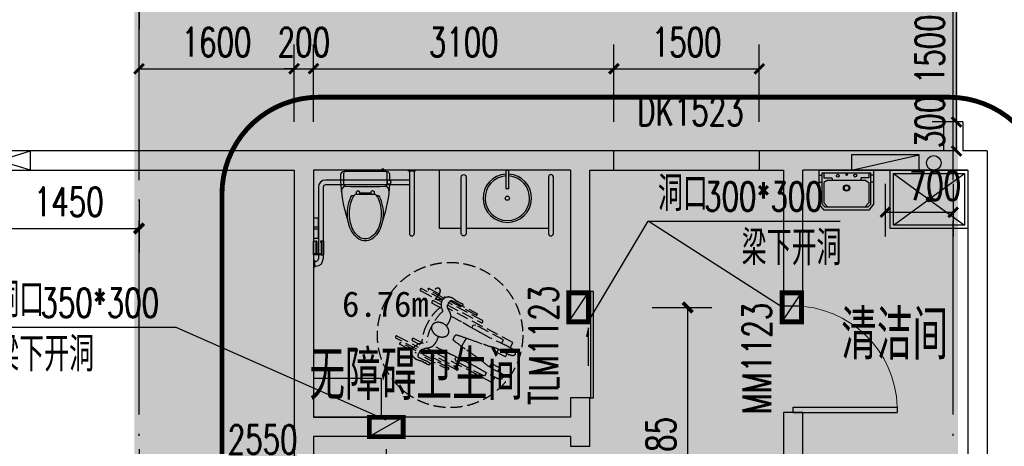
# Model space of a CAD drawing. Extents: x 797781 to 1255204, y 21234 to 1024248.
# Tile 149 of 256: x 928877 to 939036, y 197829 to 202235. Entities that reach past the tile are written whole.
import ezdxf

# ---------------------------------------------------------------- set-up
doc = ezdxf.new("R2010")
doc.units = 0
doc.header["$LTSCALE"] = 1000
doc.header["$MEASUREMENT"] = 0
for name, pattern in [('230303生产综合楼-平面图_t8$0$DOTE', [2.42, 2, -0.2, 0.02, -0.2]), ('230303生产综合楼-平面图_t8$0$HA-TOIL$0$DASH', [0.35, 0.25, -0.1]), ('230303生产综合楼-平面图_t8$0$建筑底图$0$DASH', [0.35, 0.25, -0.1])]:
    doc.linetypes.add(name, pattern=pattern)
for name, color, linetype in [('00泄压阀', 2, 'Continuous'), ('230303生产综合楼-平面图_t8$0$DIM_LEAD', 3, 'Continuous'), ('230303生产综合楼-平面图_t8$0$DOTE', 1, '230303生产综合楼-平面图_t8$0$DOTE'), ('230303生产综合楼-平面图_t8$0$FF-厨卫具-JYZS', 44, 'Continuous'), ('230303生产综合楼-平面图_t8$0$PUB_DIM', 3, 'Continuous'), ('230303生产综合楼-平面图_t8$0$PUB_TEXT', 7, 'Continuous'), ('230303生产综合楼-平面图_t8$0$WALL', 40, 'Continuous'), ('230303生产综合楼-平面图_t8$0$WINDOW', 4, 'Continuous'), ('230303生产综合楼-平面图_t8$0$WINDOW_TEXT', 7, 'Continuous'), ('230303生产综合楼-平面图_t8$0$条件', 7, 'Continuous'), ('230303生产综合楼-平面图_t8$0$通风', 7, 'Continuous'), ('A泄压阀', 2, 'Continuous'), ('DIM_LEAD', 3, 'Continuous'), ('EQUIP_消火栓', 7, 'Continuous'), ('PUB_DIM', 3, 'Continuous'), ('PUB_HATCH', 8, 'Continuous'), ('PUB_TEXT', 7, 'Continuous'), ('SPACE', 7, 'Continuous'), ('VPIPE-消防', 1, 'Continuous')]:
    doc.layers.add(name, color=color, linetype=linetype)
doc.styles.add('230303生产综合楼-平面图_t8$0$_TCH_DIM', font='SIMPLEX', dxfattribs={"bigfont": 'GBCBIG'})
doc.styles.add('230303生产综合楼-平面图_T8$0$_TCH_DIM_T3', font='SIMPLEX', dxfattribs={"width": 0.705882, "bigfont": 'GBCBIG'})
doc.styles.add('230303生产综合楼-平面图_t8$0$_TCH_WINDOW', font='SIMPLEX', dxfattribs={"height": 3.5, "bigfont": 'GBCBIG'})
doc.styles.add('_TCH_DIM_T3', font='SIMPLEX', dxfattribs={"width": 0.705882, "bigfont": 'GBCBIG'})
doc.styles.add('_TCH_SPACE', font='simhei.ttf')
doc.dimstyles.new('230303生产综合楼-平面图_T8$0$_TCH_ARCH&&100', dxfattribs={"dimtxt": 297.5, "dimasz": 100, "dimexe": 250, "dimexo": 300, "dimgap": 126.25, "dimtad": 1, "dimdec": 0, "dimzin": 0, "dimdsep": 46, "dimtxsty": '230303生产综合楼-平面图_T8$0$_TCH_DIM_T3', "dimblk": '230303生产综合楼-平面图_t8$0$_ArchTick', "dimcen": 0.09, "dimclrt": 7, "dimazin": 2, "dimtfac": 1, "dimtdec": 0, "dimtix": 1, "dimtmove": 2, "dimatfit": 3, "dimfxl": 1, "dimtolj": 1, "dimtzin": 0, "dimarcsym": 0})
doc.dimstyles.new('_TCH_ARCH&&100', dxfattribs={"dimtxt": 297.5, "dimasz": 100, "dimexe": 250, "dimexo": 300, "dimgap": 126.25, "dimtad": 1, "dimdec": 0, "dimzin": 0, "dimdsep": 46, "dimtxsty": '_TCH_DIM_T3', "dimblk": 'ARCHTICK', "dimcen": 0.09, "dimclrt": 7, "dimazin": 2, "dimtfac": 1, "dimtdec": 0, "dimtix": 1, "dimtmove": 2, "dimatfit": 3, "dimfxl": 1, "dimtolj": 1, "dimtzin": 0, "dimarcsym": 0})

# ---------------------------------------------------------------- blocks, each defined once
blk = doc.blocks.new('A$C364970EA')
at = {"layer": '00泄压阀', "color": 2}
for p, q in [((-659.5, 0), (0, 200)), ((0, 0), (-659.5, 200))]:
    blk.add_line(p, q, dxfattribs=at)
blk.add_lwpolyline([(-659.5, 0), (0, 0), (0, 200), (-659.5, 200)], close=True, dxfattribs=at)
blk = doc.blocks.new('泄压阀')
at = {"layer": 'A泄压阀', "color": 2, "rotation": 180}
blk.add_blockref('A$C364970EA', (-320, 100), dxfattribs=at)
blk = doc.blocks.new('_ArchTick')
at = {"color": 0, "linetype": 'ByBlock', "const_width": 0.4}
blk.add_lwpolyline([(-0.5, -0.5), (0.5, 0.5)], dxfattribs=at)
blk = doc.blocks.new('*D6559')
at = {"layer": 'Defpoints', "color": 0, "transparency": 16777216}
for p in [(1105864, 202571), (1107314, 202571), (1107314, 201971)]:
    blk.add_point(p, dxfattribs=at)
at = {"layer": 'PUB_DIM', "color": 0, "lineweight": -2, "transparency": 16777216}
for p, q in [((1105864, 202271), (1105864, 201721)), ((1107314, 202271), (1107314, 201721)), ((1105864, 201971), (1107314, 201971))]:
    blk.add_line(p, q, dxfattribs=at)
at = {"layer": 'PUB_DIM', "color": 0, "lineweight": -2, "transparency": 16777216, "xscale": 100, "yscale": 100, "zscale": 100, "rotation": 180}
blk.add_blockref('_ArchTick', (1105864, 201971), dxfattribs=at)
at = {"layer": 'PUB_DIM', "color": 0, "lineweight": -2, "transparency": 16777216, "xscale": 100, "yscale": 100, "zscale": 100}
blk.add_blockref('_ArchTick', (1107314, 201971), dxfattribs=at)
at = {"layer": 'PUB_DIM', "color": 7, "transparency": 16777216, "insert": (1106589, 202246), "char_height": 297.5, "attachment_point": 5, "style": '_TCH_DIM_T3'}
blk.add_mtext('\\A1;1450', dxfattribs=at)
blk = doc.blocks.new('230303生产综合楼-平面图_t8$0$_ArchTick')
at = {"color": 0, "linetype": 'ByBlock', "const_width": 0.3}
blk.add_lwpolyline([(-0.5, -0.5), (0.5, 0.5)], dxfattribs=at)
blk = doc.blocks.new('*D6423')
at = {"layer": '230303生产综合楼-平面图_t8$0$PUB_DIM', "color": 0, "lineweight": -2, "transparency": 16777216}
for p, q in [((591115, 3349), (591115, 2925)), ((593664, 3349), (593664, 2925)), ((591115, 3175), (593664, 3175))]:
    blk.add_line(p, q, dxfattribs=at)
at = {"layer": 'Defpoints', "color": 0, "transparency": 16777216}
for p in [(591115, 3649), (593664, 3649), (593664, 3175)]:
    blk.add_point(p, dxfattribs=at)
at = {"layer": '230303生产综合楼-平面图_t8$0$PUB_DIM', "color": 0, "lineweight": -2, "transparency": 16777216, "xscale": 100, "yscale": 100, "zscale": 100, "rotation": 180}
blk.add_blockref('230303生产综合楼-平面图_t8$0$_ArchTick', (591115, 3175), dxfattribs=at)
at = {"layer": '230303生产综合楼-平面图_t8$0$PUB_DIM', "color": 0, "lineweight": -2, "transparency": 16777216, "xscale": 100, "yscale": 100, "zscale": 100}
blk.add_blockref('230303生产综合楼-平面图_t8$0$_ArchTick', (593664, 3175), dxfattribs=at)
at = {"layer": '230303生产综合楼-平面图_t8$0$PUB_DIM', "color": 7, "transparency": 16777216, "insert": (592390, 3450), "char_height": 297.5, "attachment_point": 5, "style": '230303生产综合楼-平面图_T8$0$_TCH_DIM_T3'}
blk.add_mtext('\\A1;2550', dxfattribs=at)
blk = doc.blocks.new('*D6434')
at = {"layer": 'Defpoints', "color": 0, "transparency": 16777216}
for p in [(596107, 4814), (596775, 4814), (596107, 1830)]:
    blk.add_point(p, dxfattribs=at)
at = {"layer": 'PUB_DIM', "color": 0, "lineweight": -2, "transparency": 16777216}
for p, q in [((596407, 4814), (597025, 4814)), ((596775, 1830), (596775, 4814)), ((596407, 1830), (597025, 1830))]:
    blk.add_line(p, q, dxfattribs=at)
at = {"layer": 'PUB_DIM', "color": 0, "lineweight": -2, "transparency": 16777216, "xscale": 100, "yscale": 100, "zscale": 100}
for p, rotation in [((596775, 4814), 90), ((596775, 1830), 270)]:
    blk.add_blockref('_ArchTick', p, dxfattribs=dict(at, rotation=rotation))
at = {"layer": 'PUB_DIM', "color": 7, "transparency": 16777216, "insert": (596500, 3322), "char_height": 297.5, "attachment_point": 5, "rotation": 90, "style": '_TCH_DIM_T3'}
blk.add_mtext('\\A1;2985', dxfattribs=at)
blk = doc.blocks.new('*D6282')
at = {"layer": '230303生产综合楼-平面图_t8$0$PUB_DIM', "color": 0, "lineweight": -2, "transparency": 16777216}
for p, q in [((1149138, -9454), (1149138, -10054)), ((1151188, -9454), (1151188, -10054)), ((1149138, -9804), (1151188, -9804))]:
    blk.add_line(p, q, dxfattribs=at)
at = {"layer": 'Defpoints', "color": 0, "transparency": 16777216}
for p in [(1149138, -9154), (1151188, -9154), (1151188, -9804)]:
    blk.add_point(p, dxfattribs=at)
at = {"layer": '230303生产综合楼-平面图_t8$0$PUB_DIM', "color": 0, "lineweight": -2, "transparency": 16777216, "xscale": 100, "yscale": 100, "zscale": 100, "rotation": 180}
blk.add_blockref('230303生产综合楼-平面图_t8$0$_ArchTick', (1149138, -9804), dxfattribs=at)
at = {"layer": '230303生产综合楼-平面图_t8$0$PUB_DIM', "color": 0, "lineweight": -2, "transparency": 16777216, "xscale": 100, "yscale": 100, "zscale": 100}
blk.add_blockref('230303生产综合楼-平面图_t8$0$_ArchTick', (1151188, -9804), dxfattribs=at)
at = {"layer": '230303生产综合楼-平面图_t8$0$PUB_DIM', "color": 7, "transparency": 16777216, "insert": (1150163, -9529), "char_height": 297.5, "attachment_point": 5, "style": '230303生产综合楼-平面图_T8$0$_TCH_DIM_T3'}
blk.add_mtext('\\A1;2050', dxfattribs=at)
blk = doc.blocks.new('*D6285')
at = {"layer": '230303生产综合楼-平面图_t8$0$PUB_DIM', "color": 0, "lineweight": -2, "transparency": 16777216}
for p, q in [((1158888, -11651), (1158888, -12194)), ((1159588, -11651), (1159588, -12194)), ((1158888, -11944), (1159588, -11944))]:
    blk.add_line(p, q, dxfattribs=at)
at = {"layer": 'Defpoints', "color": 0, "transparency": 16777216}
for p in [(1158888, -11351), (1159588, -11351), (1159588, -11944)]:
    blk.add_point(p, dxfattribs=at)
at = {"layer": '230303生产综合楼-平面图_t8$0$PUB_DIM', "color": 0, "lineweight": -2, "transparency": 16777216, "xscale": 100, "yscale": 100, "zscale": 100, "rotation": 180}
blk.add_blockref('230303生产综合楼-平面图_t8$0$_ArchTick', (1158888, -11944), dxfattribs=at)
at = {"layer": '230303生产综合楼-平面图_t8$0$PUB_DIM', "color": 0, "lineweight": -2, "transparency": 16777216, "xscale": 100, "yscale": 100, "zscale": 100}
blk.add_blockref('230303生产综合楼-平面图_t8$0$_ArchTick', (1159588, -11944), dxfattribs=at)
at = {"layer": '230303生产综合楼-平面图_t8$0$PUB_DIM', "color": 7, "transparency": 16777216, "insert": (1159400, -11669), "char_height": 297.5, "attachment_point": 5, "style": '230303生产综合楼-平面图_T8$0$_TCH_DIM_T3'}
blk.add_mtext('\\A1;700', dxfattribs=at)
blk = doc.blocks.new('$TwtSys$00000434')
for p, q in [((-0.5, 0.5), (-0.5, -0.5)), ((-0.5, -0.5), (0.5, 0.5)), ((0.5, 0.5), (-0.5, 0.5)), ((0.5, -0.5), (0.5, 0.5)), ((-0.5, -0.5), (0.5, -0.5))]:
    blk.add_line(p, q)
blk.add_solid([(0.5, -0.5), (0.5, 0.5), (-0.5, -0.5)])
blk = doc.blocks.new('230303生产综合楼-平面图_t8$0$$plan$00003700')
for p, q in [((-277, -51), (-251, -51)), ((-251, -349), (-251, -26)), ((-251, -26), (251, -26)), ((-232, -26), (-232, -79)), ((-232, -79), (-154, -79)), ((-191, -100), (-232, -127)), ((-191, -100), (189, -100)), ((-149, -84), (-149, -100)), ((148, -84), (148, -100)), ((232, -79), (153, -79)), ((192, -101), (232, -127)), ((232, -26), (232, -79)), ((251, -349), (251, -26)), ((279, -51), (253, -51)), ((-279, -123), (-251, -123)), ((-232, -127), (-232, -335)), ((232, -127), (232, -335)), ((281, -123), (253, -123)), ((-221, -381), (-251, -349)), ((-232, -335), (-191, -381)), ((222, -381), (-221, -381)), ((232, -335), (191, -381)), ((222, -381), (251, -349))]:
    blk.add_line(p, q)
blk.add_lwpolyline([(280, -350), (230, -410), (-230, -410), (-280, -350), (-280, 0), (280, 0)], close=True)
for centre, radius in [((-89, -56), 15), ((1, -44), 8), ((91, -54), 15), ((1, -182), 33.1), ((1, -182), 24.9)]:
    blk.add_circle(centre, radius)
for centre, start, end in [((-154, -84), 0, 90), ((153, -84), 90, 180), ((189, -105), 57.2444, 90)]:
    blk.add_arc(centre, 5, start, end)
blk = doc.blocks.new('230303生产综合楼-平面图_t8$0$$plan$00002809')
for p, q in [((33, -33), (380, -285)), ((33, -567), (33, -33)), ((33, -33), (767, -33)), ((420, -285), (767, -33)), ((767, -33), (767, -567)), ((383, -300), (417, -300)), ((400, -317), (400, -283)), ((33, -567), (380, -315)), ((420, -315), (767, -567)), ((767, -567), (33, -567))]:
    blk.add_line(p, q)
blk.add_lwpolyline([(0, -600), (0, 0), (800, 0), (800, -600)], close=True)
for radius in [25, 16.7]:
    blk.add_circle((400, -300), radius)
blk = doc.blocks.new('230303生产综合楼-平面图_t8$0$HA-TOIL$0$XP-4')
at = {"color": 0, "linetype": 'Continuous'}
blk.add_lwpolyline([(0, -15.6), (0, 15.6), (-178.9, 15.6), (-178.9, -15.6)], close=True, dxfattribs=at)
blk.add_circle((-276, 0), 20.9, dxfattribs=at)
blk.add_arc((-276, 0), 240, 3.71774, 356.28226, dxfattribs=at)
at = {"color": 8}
blk.add_arc((-276, 0), 220.8, 3.87962, 356.12038, dxfattribs=at)
blk = doc.blocks.new('230303生产综合楼-平面图_t8$0$HA-TOIL$0$QBLOCK2006010714293636')
at = {"linetype": 'Continuous'}
for p, q in [((223, 61), (223, -61)), ((-8, -172), (-8, -190))]:
    blk.add_line(p, q, dxfattribs=at)
for points in [[(135, -250, 0.068596), (516, -177, 0.021224), (551, -169, 0.079005), (638, -130, 0.107159), (701, -66, 0.141682), (720, 0, 0.141682), (701, 66, 0.107159), (638, 130, 0.079005), (551, 169, 0.021224), (516, 177, 0.087396), (30, 251, 0.393046), (0, 201), (0, -201, 0.393046), (30, -251, 0.011298), (94, -251, 0.022445), (94, -257, 0.29977), (135, -256, 0.02582), (135, -250)], [(0, -201, 0.414214), (20, -221), (139, -221, 0.402472), (159, -201, 0.020129), (159, 201, 0.402477), (139, 221), (20, 221, 0.414214), (0, 201)], [(238, 104), (238, -104, 0.021211), (251, -114, 0.079005), (332, -150, 0.066458), (439, -164, 0.066458), (546, -150, 0.079005), (627, -114, 0.107159), (684, -55, 0.141682), (700, 0, 0.141682), (684, 55, 0.107159), (627, 114, 0.079005), (546, 150, 0.066458), (439, 164, 0.066458), (332, 150, 0.079005), (251, 114, 0.021211), (238, 104, 0.00325)], [(516, 177, 0.045171), (439, 184, 0.066458), (327, 169, 0.067126), (252, 138), (252, 114)], [(238, 91), (216, 91, 1), (216, 61), (238, 61)], [(238, -61), (216, -61, 1), (216, -91), (238, -91)], [(252, -114), (252, -138, 0.067126), (327, -169, 0.066458), (439, -184, 0.045171), (516, -177, 0.045171)], [(97, -226, 0.103637), (94, -251)], [(135, -250, 0.097637), (132, -226)]]:
    blk.add_lwpolyline(points, format="xyb", dxfattribs=at)
for points in [[(0, -195), (-8, -199), (-8, -190), (-20, -190), (-20, -172), (-8, -172), (-8, -162), (0, -166)], [(97, -221), (97, -226), (132, -226), (132, -221)]]:
    blk.add_lwpolyline(points, dxfattribs=at)
for centre, start, end in [((217, 161), 95.4963, 139.9324), ((217, -161), 220.0676, 264.5037)]:
    blk.add_arc(centre, 83.2, start, end, dxfattribs=at)
blk = doc.blocks.new('230303生产综合楼-平面图_t8$0$HA-TOIL$0$$plan$00002223')
at = {"color": 0, "linetype": '230303生产综合楼-平面图_t8$0$HA-TOIL$0$DASH', "ltscale": 0.5}
for p, q in [((-233, 610), (-233, -149)), ((-168, 610), (-233, 610)), ((-65, 610), (-103, 610)), ((65, 610), (103, 610)), ((168, 610), (233, 610)), ((233, 610), (233, -149)), ((-194, 162), (-171, 162)), ((-48, 162), (0, 162)), ((48, 162), (0, 162)), ((194, 162), (171, 162))]:
    blk.add_line(p, q, dxfattribs=at)
for points in [[(2, 46, 0.048224), (-28, 51, 0.271642), (-32, 55, 0.023736), (-38, 85, 0.005842), (-56, 207, 0.00153), (-75, 351, -0.003219), (-84, 419, -0.037963), (-102, 504, 0.085353), (-106, 542), (-104, 588), (-102, 634, -0.078669), (-104, 659, -0.094718), (-113, 678, -0.127239), (-121, 684, -0.081399), (-134, 687, -0.161221), (-157, 682, -0.196951), (-169, 667, -0.038886), (-173, 643, -0.036194), (-173, 618, -0.003491), (-172, 594, 0.004405), (-171, 574, 0.007084), (-165, 382, 0.012358), (-166, 271, 0.004327), (-168, 239, -0.001205), (-173, 122, -0.005021), (-176, 56, -0.003567), (-178, -85)], [(-2, 46, -0.048224), (28, 51, -0.271642), (32, 55, -0.023736), (38, 85, -0.005842), (56, 207, -0.00153), (75, 351, 0.003219), (84, 419, 0.037963), (102, 504, -0.085353), (106, 542), (104, 588), (102, 634, 0.078669), (104, 659, 0.094718), (113, 678, 0.127239), (121, 684, 0.081399), (134, 687, 0.161221), (157, 682, 0.196951), (169, 667, 0.038886), (173, 643, 0.036194), (173, 618, 0.003491), (172, 594, -0.004405), (171, 574, -0.007084), (165, 382, -0.012358), (166, 271, -0.004327), (168, 239, 0.001205), (173, 122, 0.005021), (176, 56, 0.003569), (178, -86)], [(-263, -171), (-263, 226, 0.414214), (-275, 237), (-276, 237, 0.414214), (-288, 226), (-288, -173, 0.414214)], [(263, -171), (263, 226, -0.414214), (275, 237), (276, 237, -0.414214), (288, 226), (288, -173, -0.414214)], [(-325, -127), (-325, 143, -0.414214), (-318, 150), (-315, 150, -0.414214), (-308, 143)], [(-308, 143), (-308, -170, -0.414214)], [(325, -127), (325, 143, 0.414214), (318, 150), (315, 150, 0.414214), (308, 143)], [(308, 143), (308, -170, 0.414214)], [(-182, -179, 0.084795), (-210, -212, 0.095964), (-243, -230, 0.046729), (-276, -238, 0.077958), (-297, -237, 0.124044), (-326, -223, 0.12813), (-345, -198, 0.081385), (-353, -164, 0.086016), (-349, -131, 0.056609), (-343, -116, -0.070378), (-338, -103, -0.184947), (-342, -76, 0.168837), (-347, -47, 0.059384), (-342, -32, 0.135794), (-338, -27, 0.245588), (-327, -25, 0.256451), (-320, -33, 0.111414), (-320, -51, -0.048172), (-325, -92, -0.014781), (-324, -147, -0.089733), (-322, -155, -0.201881), (-318, -160, -0.05497), (-295, -166, -0.079478), (-258, -166, -0.145551), (-240, -158, -0.091658), (-226, -139, 0.071131), (-209, -114, 0.018395), (-184, -90, 0.058854), (-175, -83, 0.068622), (-168, -81, 0.014406), (-136, -74, 0.052632), (-105, -72, 0.042859), (-66, -76)], [(199, -212, -0.084795), (230, -248, -0.095964), (266, -268, -0.046729), (303, -276, -0.077958), (326, -276, -0.124044), (358, -261, -0.12813), (378, -233, -0.081385), (387, -195, -0.086016), (383, -159, -0.056609), (376, -143, 0.070378), (371, -129, 0.184947), (375, -99, -0.168837), (380, -67, -0.059384), (375, -51, -0.135794), (371, -45, -0.245588), (359, -43, -0.256451), (351, -52, -0.111414), (351, -72, 0.048172), (356, -117, 0.014781), (356, -177, 0.089733), (353, -186, 0.201881), (348, -191, 0.05497), (323, -198, 0.079478), (283, -198, 0.145551), (263, -189, 0.091658), (248, -168, -0.071131), (229, -141, -0.018395), (202, -114, -0.058854), (192, -107, -0.068622), (185, -104, -0.014406), (149, -97, -0.052632), (115, -94, -0.042859), (73, -99)], [(-308, -234), (-308, -414, -0.414214), (-315, -421), (-318, -421, -0.414214), (-325, -414), (-325, -224, -0.414214)], [(-288, -238), (-288, -480, 0.414214), (-276, -491), (-275, -491, 0.414214), (-263, -480)], [(-263, -480), (-263, -235, 0.414214)], [(-233, -226), (-233, -315, 0.414214), (-221, -326), (-217, -326, 0.414214), (-205, -315), (-205, -208)], [(233, -226), (233, -315, -0.414214), (221, -326), (217, -326, -0.414214), (205, -315), (205, -208)], [(263, -480), (263, -235, -0.414214)], [(288, -238), (288, -480, -0.414214), (276, -491), (275, -491, -0.414214), (263, -480)], [(308, -234), (308, -414, 0.414214), (315, -421), (318, -421, 0.414214), (325, -414), (325, -224, 0.414214)]]:
    blk.add_lwpolyline(points, format="xyb", dxfattribs=at)
for points in [[(-65, 610), (-65, 512), (-101, 512)], [(65, 610), (65, 512), (101, 512)], [(-169, 512), (-213, 512), (-213, 187), (-194, 162)], [(169, 512), (213, 512), (213, 187), (194, 162)]]:
    blk.add_lwpolyline(points, dxfattribs=at)
blk.add_lwpolyline([(-72, -116, -0.074519), (-66, -79, -0.085133), (-51, -49, -0.10625), (-27, -28, -0.128233), (-1, -21, -0.128233), (24, -28, -0.10625), (48, -49, -0.085133), (63, -79, -0.074519), (69, -116, -0.074519), (63, -153, -0.085133), (48, -183, -0.10625), (24, -204, -0.128233), (-1, -211, -0.128233), (-27, -204, -0.10625), (-51, -183, -0.085133), (-66, -153, -0.074519)], format="xyb", close=True, dxfattribs=at)
blk.add_circle((0, 0), 750, dxfattribs=at)
for centre, start, end in [((-16, 242), 248.5075, 271.9959), ((16, 242), 268.0041, 291.4925), ((-16, 190), 245.2969, 271.9959), ((16, 190), 268.0041, 294.7031)]:
    blk.add_arc(centre, 453, start, end, dxfattribs=at)
blk = doc.blocks.new('*D1283')
at = {"layer": '230303生产综合楼-平面图_t8$0$PUB_DIM', "color": 0, "lineweight": -2, "transparency": 16777216}
for p, q in [((930108, 201179), (930108, 201978)), ((931708, 201179), (931708, 201978)), ((930108, 201728), (931708, 201728))]:
    blk.add_line(p, q, dxfattribs=at)
at = {"layer": 'Defpoints', "color": 0, "transparency": 16777216}
for p in [(931708, 201728), (930108, 200879), (931708, 200879)]:
    blk.add_point(p, dxfattribs=at)
at = {"layer": '230303生产综合楼-平面图_t8$0$PUB_DIM', "color": 0, "lineweight": -2, "transparency": 16777216, "xscale": 100, "yscale": 100, "zscale": 100, "rotation": 180}
blk.add_blockref('230303生产综合楼-平面图_t8$0$_ArchTick', (930108, 201728), dxfattribs=at)
at = {"layer": '230303生产综合楼-平面图_t8$0$PUB_DIM', "color": 0, "lineweight": -2, "transparency": 16777216, "xscale": 100, "yscale": 100, "zscale": 100}
blk.add_blockref('230303生产综合楼-平面图_t8$0$_ArchTick', (931708, 201728), dxfattribs=at)
at = {"layer": '230303生产综合楼-平面图_t8$0$PUB_DIM', "color": 7, "transparency": 16777216, "insert": (930908, 202003), "char_height": 297.5, "attachment_point": 5, "style": '230303生产综合楼-平面图_T8$0$_TCH_DIM_T3'}
blk.add_mtext('\\A1;1600', dxfattribs=at)
blk = doc.blocks.new('*D1284')
at = {"layer": '230303生产综合楼-平面图_t8$0$PUB_DIM', "color": 0, "lineweight": -2, "transparency": 16777216}
for p, q in [((931708, 201179), (931708, 201978)), ((931908, 201179), (931908, 201978)), ((931708, 201728), (931608, 201728)), ((931708, 201728), (931908, 201728)), ((931908, 201728), (932008, 201728))]:
    blk.add_line(p, q, dxfattribs=at)
at = {"layer": 'Defpoints', "color": 0, "transparency": 16777216}
for p in [(931908, 201728), (931708, 200879), (931908, 200879)]:
    blk.add_point(p, dxfattribs=at)
at = {"layer": '230303生产综合楼-平面图_t8$0$PUB_DIM', "color": 0, "lineweight": -2, "transparency": 16777216, "xscale": 100, "yscale": 100, "zscale": 100}
blk.add_blockref('230303生产综合楼-平面图_t8$0$_ArchTick', (931708, 201728), dxfattribs=at)
at = {"layer": '230303生产综合楼-平面图_t8$0$PUB_DIM', "color": 0, "lineweight": -2, "transparency": 16777216, "xscale": 100, "yscale": 100, "zscale": 100, "rotation": 180}
blk.add_blockref('230303生产综合楼-平面图_t8$0$_ArchTick', (931908, 201728), dxfattribs=at)
at = {"layer": '230303生产综合楼-平面图_t8$0$PUB_DIM', "color": 7, "transparency": 16777216, "insert": (931808, 202003), "char_height": 297.5, "attachment_point": 5, "style": '230303生产综合楼-平面图_T8$0$_TCH_DIM_T3'}
blk.add_mtext('\\A1;200', dxfattribs=at)
blk = doc.blocks.new('*D1285')
at = {"layer": '230303生产综合楼-平面图_t8$0$PUB_DIM', "color": 0, "lineweight": -2, "transparency": 16777216}
for p, q in [((931908, 201179), (931908, 201978)), ((935008, 201179), (935008, 201978)), ((931908, 201728), (935008, 201728))]:
    blk.add_line(p, q, dxfattribs=at)
at = {"layer": 'Defpoints', "color": 0, "transparency": 16777216}
for p in [(935008, 201728), (931908, 200879), (935008, 200879)]:
    blk.add_point(p, dxfattribs=at)
at = {"layer": '230303生产综合楼-平面图_t8$0$PUB_DIM', "color": 0, "lineweight": -2, "transparency": 16777216, "xscale": 100, "yscale": 100, "zscale": 100, "rotation": 180}
blk.add_blockref('230303生产综合楼-平面图_t8$0$_ArchTick', (931908, 201728), dxfattribs=at)
at = {"layer": '230303生产综合楼-平面图_t8$0$PUB_DIM', "color": 0, "lineweight": -2, "transparency": 16777216, "xscale": 100, "yscale": 100, "zscale": 100}
blk.add_blockref('230303生产综合楼-平面图_t8$0$_ArchTick', (935008, 201728), dxfattribs=at)
at = {"layer": '230303生产综合楼-平面图_t8$0$PUB_DIM', "color": 7, "transparency": 16777216, "insert": (933458, 202003), "char_height": 297.5, "attachment_point": 5, "style": '230303生产综合楼-平面图_T8$0$_TCH_DIM_T3'}
blk.add_mtext('\\A1;3100', dxfattribs=at)
blk = doc.blocks.new('*D1286')
at = {"layer": '230303生产综合楼-平面图_t8$0$PUB_DIM', "color": 0, "lineweight": -2, "transparency": 16777216}
for p, q in [((935008, 201179), (935008, 201978)), ((936508, 201179), (936508, 201978)), ((935008, 201728), (936508, 201728))]:
    blk.add_line(p, q, dxfattribs=at)
at = {"layer": 'Defpoints', "color": 0, "transparency": 16777216}
for p in [(936508, 201728), (935008, 200879), (936508, 200879)]:
    blk.add_point(p, dxfattribs=at)
at = {"layer": '230303生产综合楼-平面图_t8$0$PUB_DIM', "color": 0, "lineweight": -2, "transparency": 16777216, "xscale": 100, "yscale": 100, "zscale": 100, "rotation": 180}
blk.add_blockref('230303生产综合楼-平面图_t8$0$_ArchTick', (935008, 201728), dxfattribs=at)
at = {"layer": '230303生产综合楼-平面图_t8$0$PUB_DIM', "color": 0, "lineweight": -2, "transparency": 16777216, "xscale": 100, "yscale": 100, "zscale": 100}
blk.add_blockref('230303生产综合楼-平面图_t8$0$_ArchTick', (936508, 201728), dxfattribs=at)
at = {"layer": '230303生产综合楼-平面图_t8$0$PUB_DIM', "color": 7, "transparency": 16777216, "insert": (935758, 202003), "char_height": 297.5, "attachment_point": 5, "style": '230303生产综合楼-平面图_T8$0$_TCH_DIM_T3'}
blk.add_mtext('\\A1;1500', dxfattribs=at)
blk = doc.blocks.new('*D1333')
at = {"layer": '230303生产综合楼-平面图_t8$0$PUB_DIM', "color": 0, "lineweight": -2, "transparency": 16777216}
for p, q in [((938552, 201179), (938292, 201179)), ((938542, 200879), (938542, 201179)), ((938552, 200879), (938292, 200879))]:
    blk.add_line(p, q, dxfattribs=at)
at = {"layer": 'Defpoints', "color": 0, "transparency": 16777216}
for p in [(938542, 201179), (938852, 201179), (938852, 200879)]:
    blk.add_point(p, dxfattribs=at)
at = {"layer": '230303生产综合楼-平面图_t8$0$PUB_DIM', "color": 0, "lineweight": -2, "transparency": 16777216, "xscale": 100, "yscale": 100, "zscale": 100}
for p, rotation in [((938542, 201179), 90), ((938542, 200879), 270)]:
    blk.add_blockref('230303生产综合楼-平面图_t8$0$_ArchTick', p, dxfattribs=dict(at, rotation=rotation))
at = {"layer": '230303生产综合楼-平面图_t8$0$PUB_DIM', "color": 7, "transparency": 16777216, "insert": (938267, 201179), "char_height": 297.5, "attachment_point": 5, "rotation": 90, "style": '230303生产综合楼-平面图_T8$0$_TCH_DIM_T3'}
blk.add_mtext('\\A1;300', dxfattribs=at)
blk = doc.blocks.new('*D1334')
at = {"layer": '230303生产综合楼-平面图_t8$0$PUB_DIM', "color": 0, "lineweight": -2, "transparency": 16777216}
for p, q in [((938552, 202679), (938292, 202679)), ((938542, 201179), (938542, 202679)), ((938552, 201179), (938292, 201179))]:
    blk.add_line(p, q, dxfattribs=at)
at = {"layer": 'Defpoints', "color": 0, "transparency": 16777216}
for p in [(938542, 202679), (938852, 202679), (938852, 201179)]:
    blk.add_point(p, dxfattribs=at)
at = {"layer": '230303生产综合楼-平面图_t8$0$PUB_DIM', "color": 0, "lineweight": -2, "transparency": 16777216, "xscale": 100, "yscale": 100, "zscale": 100}
for p, rotation in [((938542, 202679), 90), ((938542, 201179), 270)]:
    blk.add_blockref('230303生产综合楼-平面图_t8$0$_ArchTick', p, dxfattribs=dict(at, rotation=rotation))
at = {"layer": '230303生产综合楼-平面图_t8$0$PUB_DIM', "color": 7, "transparency": 16777216, "insert": (938267, 201929), "char_height": 297.5, "attachment_point": 5, "rotation": 90, "style": '230303生产综合楼-平面图_T8$0$_TCH_DIM_T3'}
blk.add_mtext('\\A1;1500', dxfattribs=at)
blk = doc.blocks.new('230303生产综合楼-平面图_t8$0$$DorLib2D$00000001')
for p, q in [((0.45, 0.975), (0.5, 0.975)), ((0.45, 0), (0.45, 0.975)), ((0.5, 0), (0.5, 0.975)), ((0.5, 0), (0.45, 0))]:
    blk.add_line(p, q)
at = {"lineweight": 13}
blk.add_arc((0.475, 0), 0.975, 91.46928, 180, dxfattribs=at)
blk = doc.blocks.new('230303生产综合楼-平面图_t8$0$$DorLib2D$00000129')
at = {"color": 0, "linetype": 'Continuous'}
for p, q in [((-0.5, 0.545), (-0.5, 0.6866)), ((-0.5, 0.6866), (0.5, 0.6866)), ((0.5, 0.6866), (0.5, 0.545)), ((0.5, 0.545), (-0.5, 0.545)), ((-0.5, 0.5), (-0.5, 0.545)), ((0.5, 0.5), (0.5, 0.545)), ((-0.2, 0.4375), (0.1584, 0.4375)), ((0.1584, 0.4375), (0.0804, 0.3408)), ((0.0804, 0.3408), (0.0804, 0.4375))]:
    blk.add_line(p, q, dxfattribs=at)
blk = doc.blocks.new('1FXYF')
at = {"layer": 'A泄压阀', "rotation": 180.000000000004}
blk.add_blockref('泄压阀', (1105873.8, 202670.9), dxfattribs=at)
at = {"layer": 'PUB_DIM'}
dim = blk.add_aligned_dim(p1=(1105864.1, 202570.9), p2=(1107313.8, 202570.9), distance=-599.4, dimstyle='_TCH_ARCH&&100', dxfattribs=at)
dim.commit()
dim.dimension.update_dxf_attribs({"geometry": '*D6559', "text_midpoint": (1106588.9, 202246.5)})
blk = doc.blocks.new('230303生产综合楼-平面图_t8$0$2FND')
at = {"layer": '230303生产综合楼-平面图_t8$0$DIM_LEAD'}
for p, q in [((591498.7, 4608.4), (589515.7, 4608.4)), ((593664.4, 3649.4), (591498.7, 4608.4)), ((593664.4, 3649.4), (591498.7, 4608.4)), ((593664.4, 3649.4), (591498.7, 4608.4))]:
    blk.add_line(p, q, dxfattribs=at)
at = {"layer": '230303生产综合楼-平面图_t8$0$WALL', "color": 8}
for p, q in [((595564.3, 4979.7), (595764.3, 4979.7)), ((597764.3, 4979.7), (597964.3, 4979.7)), ((597764.3, 4830), (597964.3, 4830))]:
    blk.add_line(p, q, dxfattribs=at)
at = {"layer": '230303生产综合楼-平面图_t8$0$条件', "color": 1, "elevation": 5650}
for points in [[(595549.5, 4665.4), (595749.5, 4965.4)], [(597749.5, 4665.4), (597949.5, 4965.4)]]:
    blk.add_lwpolyline(points, dxfattribs=at)
at = {"layer": '230303生产综合楼-平面图_t8$0$条件', "color": 6}
blk.add_lwpolyline([(593490.4, 3479.7), (593840.4, 3679.7)], dxfattribs=at)
at = {"layer": '230303生产综合楼-平面图_t8$0$通风', "color": 6, "const_width": 50, "elevation": 5650}
for points in [[(595749.5, 4665.4), (595749.5, 4965.4), (595549.5, 4965.4), (595549.5, 4665.4), (595749.5, 4665.4)], [(597949.5, 4665.4), (597949.5, 4965.4), (597749.5, 4965.4), (597749.5, 4665.4), (597949.5, 4665.4)]]:
    blk.add_lwpolyline(points, dxfattribs=at)
at = {"layer": '230303生产综合楼-平面图_t8$0$通风', "color": 6, "const_width": 50}
blk.add_lwpolyline([(593840.4, 3679.7), (593490.4, 3679.7), (593490.4, 3479.7), (593840.4, 3479.7), (593840.4, 3679.7)], dxfattribs=at)
at = {"layer": 'DIM_LEAD'}
for p, q in [((595749.5, 4665.4), (596366.5, 5705.7)), ((595749.5, 4665.4), (596366.5, 5705.7)), ((597749.5, 4815.4), (596366.5, 5705.7)), ((596366.5, 5705.7), (598349.5, 5705.7))]:
    blk.add_line(p, q, dxfattribs=at)
at = {"layer": '230303生产综合楼-平面图_t8$0$PUB_TEXT', "style": '230303生产综合楼-平面图_t8$0$_TCH_DIM'}
for s, p in [('洞口', (589620.7, 4713.4)), ('梁下开洞', (589620.7, 4153.4))]:
    blk.add_text(s, height=357.45, dxfattribs=at).set_placement(p)
at = {"layer": '230303生产综合楼-平面图_t8$0$PUB_TEXT', "style": '230303生产综合楼-平面图_t8$0$_TCH_DIM', "width": 0.705882}
blk.add_text('350*300', height=297.5, dxfattribs=at).set_placement((590097.2, 4713.4))
at = {"layer": 'PUB_TEXT', "style": '230303生产综合楼-平面图_t8$0$_TCH_DIM'}
for s, p in [('洞口', (596468, 5810.7)), ('梁下开洞', (597332.3, 5250.7))]:
    blk.add_text(s, height=357.45, dxfattribs=at).set_placement(p)
at = {"layer": 'PUB_TEXT', "style": '230303生产综合楼-平面图_t8$0$_TCH_DIM', "width": 0.705882}
blk.add_text('300*300', height=297.5, dxfattribs=at).set_placement((596944.5, 5810.7))
at = {"layer": '230303生产综合楼-平面图_t8$0$PUB_DIM'}
dim = blk.add_aligned_dim(p1=(591114.8656, 3649.3784), p2=(593664.4318, 3649.3784), distance=-474.4086, dimstyle='230303生产综合楼-平面图_T8$0$_TCH_ARCH&&100', dxfattribs=at)
dim.commit()
dim.dimension.update_dxf_attribs({"geometry": '*D6423', "text_midpoint": (592389.6487, 3449.9699)})
at = {"layer": 'PUB_DIM'}
dim = blk.add_aligned_dim(p1=(596107.4, 1829.7), p2=(596107.4, 4814.4), distance=-668, dimstyle='_TCH_ARCH&&100', dxfattribs=at)
dim.commit()
dim.dimension.update_dxf_attribs({"geometry": '*D6434', "text_midpoint": (596500.5, 3322)})
blk = doc.blocks.new('230303生产综合楼-平面图_t8$0$1-XHS')
at = {"layer": 'VPIPE-消防'}
blk.add_circle((1159388.1, -11434.2), 75, dxfattribs=at)
at = {"layer": 'EQUIP_消火栓', "xscale": -700, "yscale": -160, "zscale": 700, "rotation": 180.0000000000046}
blk.add_blockref('$TwtSys$00000434', (1158888.1, -11430.7), dxfattribs=at)
at = {"layer": '230303生产综合楼-平面图_t8$0$PUB_DIM'}
dim = blk.add_aligned_dim(p1=(1149138.1, -9154.1), p2=(1151188.1, -9154.1), distance=-650.2, dimstyle='230303生产综合楼-平面图_T8$0$_TCH_ARCH&&100', dxfattribs=at)
dim.commit()
dim.dimension.update_dxf_attribs({"geometry": '*D6282', "text_midpoint": (1150163.1, -9529.3)})
dim = blk.add_linear_dim(base=(1159588.1, -11943.6), p1=(1158888.1, -11350.7), p2=(1159588.1, -11350.7), angle=0, dimstyle='230303生产综合楼-平面图_T8$0$_TCH_ARCH&&100', dxfattribs=at)
dim.commit()
dim.dimension.update_dxf_attribs({"geometry": '*D6285', "text_midpoint": (1159400.2, -11668.6), "dimtype": 161})

msp = doc.modelspace()

# ---------------------------------------------------------------- hatches: boundary and pattern name
at = {"layer": 'PUB_HATCH'}
h = msp.add_hatch(dxfattribs=at)
h.set_pattern_fill('DOTS', color=256, scale=150)
h.set_pattern_definition([(0, (0, 0), (119.0625, 238.125), [0, -238.125])])
h.paths.add_polyline_path([(930108.6, 181429.2), (938508.6, 181429.2), (938508.6, 204679.2), (930108.6, 204679.2)])

# ---------------------------------------------------------------- linework, layer by layer
at = {"color": 2, "linetype": '230303生产综合楼-平面图_t8$0$建筑底图$0$DASH', "const_width": 100}
msp.add_lwpolyline([(930108.6, 181429.2), (938508.6, 181429.2), (938508.6, 204679.2), (930108.6, 204679.2)], close=True, dxfattribs=at)
at = {"color": 6, "const_width": 50}
msp.add_lwpolyline([(930963.5, 192434.4, 0.4142136), (931963.5, 191434.4), (938463.5, 191434.4, 0.4142136), (939463.5, 192434.4), (939463.5, 200434.4, 0.4142136), (938463.5, 201434.4), (931963.5, 201434.4, 0.4142136), (930963.5, 200434.4)], format="xyb", close=True, dxfattribs=at)
at = {"layer": '230303生产综合楼-平面图_t8$0$DOTE'}
for p, q in [((930108, 176379.2), (930108, 207979.2)), ((938508, 176379.2), (938508, 207979.2))]:
    msp.add_line(p, q, dxfattribs=at)
at = {"layer": '230303生产综合楼-平面图_t8$0$FF-厨卫具-JYZS'}
for p, q in [((932887.9, 200669.1, 0), (932887.9, 200679.1, 0)), ((932957.9, 200669, 0), (932887.9, 200669.1, 0)), ((932897.9, 200669.1, 0), (932897.9, 200026.7, 0)), ((932947.9, 200669.1, 0), (932947.9, 200026.7, 0)), ((932957.9, 200669, 0), (932957.9, 200679, 0)), ((933208.1, 200079.1, 0), (933208.1, 200679.1, 0)), ((932897.9, 200579, 0), (932033, 200579, 0)), ((931958, 200504, 0), (931958, 199764.1, 0)), ((932008, 200504, 0), (932008, 199764.1, 0)), ((932897.9, 200529, 0), (932033, 200529, 0)), ((933433, 200079.1, 0), (933208.1, 200079.1, 0)), ((934333, 200079.1, 0), (933483, 200079.1, 0)), ((931941, 199939, 0), (931941, 199817, 0)), ((931941, 199939, 0), (931941, 199817, 0)), ((931986, 199939, 0), (931986, 199817, 0)), ((931986, 199939, 0), (931986, 199817, 0)), ((931918, 199749.1, 0), (931908, 199749.1, 0)), ((931933, 199739.1, 0), (931917.9, 199739.1, 0)), ((931918, 199749.1, 0), (931918, 199679.1, 0)), ((931918, 199679.1, 0), (931907.9, 199679.1, 0)), ((931933, 199689.1, 0), (931918, 199689.1, 0))]:
    msp.add_line(p, q, dxfattribs=at)
at = {"layer": '230303生产综合楼-平面图_t8$0$FF-厨卫具-JYZS', "elevation": 0}
for points in [[(933483, 200610.1), (933483, 200026.7, -1), (933433, 200026.7), (933433, 200610.1, -1), (933483, 200610.1)], [(934333, 200610.1), (934333, 200026.7, 1), (934383, 200026.7), (934383, 200610.1, 1), (934333, 200610.1)]]:
    msp.add_lwpolyline(points, format="xyb", dxfattribs=at)
for points in [[(931959, 200186.7), (931908, 200186.7), (931908, 200094.4), (931959, 200094.4)], [(931908, 199817), (931908, 199949), (931933, 199949), (931933, 199817)], [(931941, 199939), (931941, 199949), (931936, 199949), (931936, 199939)], [(931986, 199939), (931986, 199949), (931981, 199949), (931981, 199939)], [(931986, 199807), (932016, 199807), (932016, 199949), (931986, 199949), (931986, 199939), (931991, 199939), (931991, 199817), (931986, 199817)], [(931986, 199817), (931986, 199807), (931908, 199807), (931908, 199817)], [(931908, 198529.1), (931908, 198129.1), (932608, 198129.1), (932608, 198529.1)]]:
    msp.add_lwpolyline(points, close=True, dxfattribs=at)
at = {"layer": '230303生产综合楼-平面图_t8$0$FF-厨卫具-JYZS'}
msp.add_lwpolyline([(931959, 200072.3), (931908, 200072.3), (931908, 199980.4), (931959, 199980.4)], close=True, dxfattribs=at)
for centre, radius, start, end in [((932033, 200504, 0), 75, 90, 180), ((932033, 200504, 0), 25, 90, 180), ((932922.9, 200026.7, 0), 25, 180, 0), ((931933, 199764.1, 0), 75, 270, 0), ((931933, 199764.1, 0), 25, 270, 0)]:
    msp.add_arc(centre, radius, start, end, dxfattribs=at)
at = {"layer": '230303生产综合楼-平面图_t8$0$WALL'}
for p, q in [((938408, 201179.2), (938408, 200879.2)), ((938608, 201179.2), (938408, 201179.2)), ((938608, 201179.2), (938608, 200879.2)), ((931908, 200879.2), (926658, 200879.2)), ((934758, 200879.2), (931908, 200879.2)), ((935008, 200879.2), (934758, 200879.2)), ((935008, 200679.2), (935008, 200879.2)), ((936958, 200879.2), (936508, 200879.2)), ((936508, 200879.2), (936508, 200679.2)), ((938408, 200879.2), (936958, 200879.2)), ((938858, 200879.2), (938608, 200879.2)), ((938858, 200879.2), (938858, 196729.2)), ((926658, 200679.2), (931708, 200679.2)), ((931708, 200679.2), (931708, 198129.1)), ((934558, 200679.2), (931908, 200679.2)), ((931908, 200679.2), (931908, 198129.1)), ((934558, 200679.2), (934558, 199429.1)), ((934758, 200679.2), (935008, 200679.2)), ((934758, 199429.1), (934758, 200679.2)), ((936508, 200679.2), (936758, 200679.2)), ((936758, 200679.2), (936758, 199279.5)), ((938408, 200679.2), (936958, 200679.2)), ((936958, 199279.5), (936958, 200679.2)), ((938658, 200679.2), (938408, 200679.2)), ((938658, 200679.2), (938658, 196729.2)), ((934558, 199429.1), (934758, 199429.1)), ((936758, 199279.5), (936958, 199279.5)), ((934758, 198329.1), (934558, 198329.1)), ((934558, 198329.1), (934558, 198129.1)), ((934758, 198129.1), (934758, 198329.1)), ((931708, 198129.1), (931708, 195629.2)), ((934558, 198129.1), (931908, 198129.1)), ((934758, 197829.2), (934758, 198129.1)), ((936958, 198179.5), (936758, 198179.5)), ((936758, 198179.5), (936758, 196729.2)), ((936958, 196729.2), (936958, 198179.5)), ((934558, 197929.1), (931908, 197929.1)), ((931908, 197929.1), (931908, 195729.2)), ((934558, 197929.1), (934558, 197829.2)), ((934558, 197829.2), (934758, 197829.2))]:
    msp.add_line(p, q, dxfattribs=at)
at = {"layer": '230303生产综合楼-平面图_t8$0$WINDOW'}
for p, q in [((936508, 200879.2), (935008, 200879.2)), ((935008, 200679.2), (936508, 200679.2))]:
    msp.add_line(p, q, dxfattribs=at)

# ---------------------------------------------------------------- block references
for name, p in [('230303生产综合楼-平面图_t8$0$2FND', (338993.7, 194449.5)), ('230303生产综合楼-平面图_t8$0$1-XHS', (-221080.1, 212189.9)), ('1FXYF', (-177205.8, -1891.7))]:
    msp.add_blockref(name, p)
at = {"layer": '230303生产综合楼-平面图_t8$0$FF-厨卫具-JYZS', "xscale": -1, "rotation": 90.0011466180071}
msp.add_blockref('230303生产综合楼-平面图_t8$0$HA-TOIL$0$QBLOCK2006010714293636', (932442.3, 200671, 0), dxfattribs=at)
at = {"layer": '230303生产综合楼-平面图_t8$0$FF-厨卫具-JYZS', "extrusion": (0, 0, -1), "xscale": -1.041666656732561, "yscale": 1.041666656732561, "zscale": -1.041666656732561, "rotation": 270}
msp.add_blockref('230303生产综合楼-平面图_t8$0$HA-TOIL$0$XP-4', (-933908, 200679.1, 0), dxfattribs=at)
at = {"layer": '230303生产综合楼-平面图_t8$0$FF-厨卫具-JYZS', "extrusion": (0, 0, -1), "xscale": -1, "zscale": -1}
for name, p in [('230303生产综合楼-平面图_t8$0$$plan$00003700', (-937407.1, 200679.2)), ('230303生产综合楼-平面图_t8$0$$plan$00002809', (-937858, 200679.2))]:
    msp.add_blockref(name, p, dxfattribs=at)
at = {"layer": '230303生产综合楼-平面图_t8$0$FF-厨卫具-JYZS', "extrusion": (0, 0, -1), "xscale": -1, "zscale": -1, "rotation": 117.6400245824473}
msp.add_blockref('230303生产综合楼-平面图_t8$0$HA-TOIL$0$$plan$00002223', (-933317.2, 198978.6, 0), dxfattribs=at)
at = {"layer": '230303生产综合楼-平面图_t8$0$WINDOW'}
ref = msp.add_blockref('230303生产综合楼-平面图_t8$0$$DorLib2D$00000129', (934658, 198879.1), dxfattribs=dict(at, xscale=-1100, yscale=200, zscale=200, rotation=270))
ref.add_attrib('A', 'TLM1123', (934431.8, 198254.1), dxfattribs={"layer": '230303生产综合楼-平面图_t8$0$WINDOW_TEXT', "ltscale": 2, "height": 297.5, "rotation": 90, "style": '230303生产综合楼-平面图_t8$0$_TCH_WINDOW', "width": 0.705882})
ref = msp.add_blockref('230303生产综合楼-平面图_t8$0$$DorLib2D$00000001', (936858, 198729.5), dxfattribs=dict(at, xscale=1100, yscale=1100, zscale=200, rotation=270))
ref.add_attrib('A', 'MM1123', (936631.8, 198159.5), dxfattribs={"layer": '230303生产综合楼-平面图_t8$0$WINDOW_TEXT', "ltscale": 2, "height": 297.5, "rotation": 90, "style": '230303生产综合楼-平面图_t8$0$_TCH_WINDOW', "width": 0.705882})

# ---------------------------------------------------------------- texts
at = {"layer": '230303生产综合楼-平面图_t8$0$PUB_TEXT', "style": '230303生产综合楼-平面图_t8$0$_TCH_DIM'}
for s, p in [('清洁间', (937353.4, 198725.4)), ('无障碍卫生间', (931865.7, 198307.8, 0))]:
    msp.add_text(s, height=510.64, dxfattribs=at).set_placement(p)
at = {"layer": '230303生产综合楼-平面图_t8$0$WINDOW_TEXT', "style": '230303生产综合楼-平面图_t8$0$_TCH_WINDOW', "width": 0.705882}
msp.add_text('DK1523', height=297.5, dxfattribs=at).set_placement((935248, 201142.9))
at = {"layer": 'SPACE', "style": '_TCH_SPACE'}
for s, height, p in [('6.76m', 262.87, (932203.2, 199166.5, 0)), ('2', 131.4, (933148.3, 199341.5, 0))]:
    msp.add_text(s, height=height, dxfattribs=at).set_placement(p)

# ---------------------------------------------------------------- dimensions: what is measured, and where the dimension line sits
at = {"layer": '230303生产综合楼-平面图_t8$0$PUB_DIM'}
for p1, p2, distance, picture, middle in [((938852.5, 201179.2), (938852.5, 202679.2), 310.6, '*D1334', (938266.9, 201929.2)), ((930108, 200879.2), (931708, 200879.2), 849.2, '*D1283', (930908, 202003.4)), ((931708, 200879.2), (931908, 200879.2), 849.2, '*D1284', (931808, 202003.4)), ((931908, 200879.2), (935008, 200879.2), 849.2, '*D1285', (933458, 202003.4)), ((935008, 200879.2), (936508, 200879.2), 849.2, '*D1286', (935758, 202003.4))]:
    dim = msp.add_aligned_dim(p1=p1, p2=p2, distance=distance, dimstyle='230303生产综合楼-平面图_T8$0$_TCH_ARCH&&100', dxfattribs=at)
    dim.commit()
    dim.dimension.update_dxf_attribs({"geometry": picture, "text_midpoint": middle})
dim = msp.add_linear_dim(base=(938541.9, 201179.2), p1=(938852.5, 200879.2), p2=(938852.5, 201179.2), angle=90, dimstyle='230303生产综合楼-平面图_T8$0$_TCH_ARCH&&100', dxfattribs=at)
dim.commit()
dim.dimension.update_dxf_attribs({"geometry": '*D1333', "text_midpoint": (938266.9, 201179.2), "dimtype": 161})

doc.saveas('drawing.dxf')
